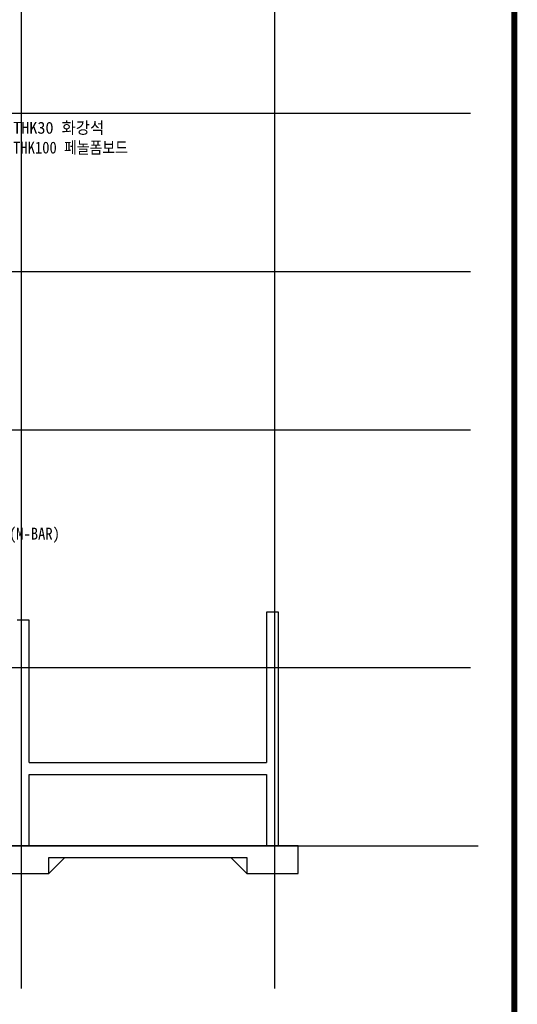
# Model space of a CAD drawing. Header units: millimetres. Extents: x 3445018 to 4174071, y -6064565 to -5122887.
# Tile 81 of 192: x 3714420 to 3726996, y -5460159 to -5435289. Entities that reach past the tile are written whole.
import ezdxf

# ---------------------------------------------------------------- set-up
doc = ezdxf.new("R2010")
doc.units = ezdxf.units.MM
doc.header["$MEASUREMENT"] = 0
doc.linetypes.add('CEN', pattern=[66, 60, -2, 2, -2])
for name, color, linetype in [('3', 3, 'CONTINUOUS'), ('A_GE_FORM', 7, 'CONTINUOUS'), ('CEN', 13, 'CEN'), ('HY', 8, 'CONTINUOUS'), ('WA1', 2, 'CONTINUOUS'), ('문자', 2, 'CONTINUOUS')]:
    doc.layers.add(name, color=color, linetype=linetype)
doc.styles.add('SDP-S', font='txt')

# ---------------------------------------------------------------- blocks, each defined once
blk = doc.blocks.new('sheet _서영')
at = {"layer": 'A_GE_FORM', "const_width": 1.5}
blk.add_lwpolyline([(-361868.49, -1059038.93), (-362670.49, -1059038.93), (-362670.49, -1058483.93), (-361868.49, -1058483.93)], close=True, dxfattribs=at)

msp = doc.modelspace()

# ---------------------------------------------------------------- linework, layer by layer
at = {"layer": 'CEN'}
for p, q in [((3714459.092, -5401351.886), (3714459.092, -5459758.902)), ((3720859.092, -5401351.886), (3720859.092, -5459758.902)), ((3681101.324, -5437651.886), (3725809.092, -5437651.886)), ((3681101.324, -5441651.886), (3725809.092, -5441651.886)), ((3681101.324, -5445651.886), (3725809.092, -5445651.886)), ((3681101.324, -5451651.886), (3725809.092, -5451651.886)), ((3681301.324, -5456151.886), (3726009.092, -5456151.886))]:
    msp.add_line(p, q, dxfattribs=at)
at = {"layer": 'HY', "ltscale": 1000}
for points in [[(3715559.092, -5456451.886), (3715159.092, -5456851.886)], [(3719759.092, -5456451.886), (3720159.092, -5456851.886)]]:
    msp.add_lwpolyline(points, dxfattribs=at)
at = {"layer": 'WA1', "ltscale": 1000}
for p, q in [((3714659.092, -5450451.886), (3714359.092, -5450451.886)), ((3714659.092, -5451951.886), (3714659.092, -5450451.886))]:
    msp.add_line(p, q, dxfattribs=at)
at = {"layer": 'WA1'}
for p, q in [((3714659.092, -5454051.886), (3720659.092, -5454051.886)), ((3714659.092, -5454351.886), (3720659.092, -5454351.886))]:
    msp.add_line(p, q, dxfattribs=at)
for points in [[(3695959.092, -5457051.886), (3703859.092, -5457051.886), (3703859.092, -5456451.886), (3707759.092, -5456451.886), (3707759.092, -5456851.886), (3711259.092, -5456851.886), (3711259.092, -5456451.886), (3713759.092, -5456451.886), (3713759.092, -5456851.886), (3715159.092, -5456851.886), (3715159.092, -5456451.886), (3720159.092, -5456451.886), (3720159.092, -5456851.886), (3721459.092, -5456851.886), (3721459.092, -5456151.886), (3720959.092, -5456151.886), (3720959.092, -5450251.886), (3720659.092, -5450251.886), (3720659.092, -5454051.886)], [(3714659.092, -5454051.886), (3714659.092, -5451951.886)], [(3714659.092, -5456151.886), (3714659.092, -5454351.886)], [(3720659.092, -5454351.886), (3720659.092, -5456151.886)], [(3720959.092, -5456151.886), (3685559.092, -5456151.886)]]:
    msp.add_lwpolyline(points, dxfattribs=at)
at = {"layer": 'WA1', "ltscale": 1000}
msp.add_lwpolyline([(3714659.092, -5456151.886), (3720659.092, -5456151.886)], dxfattribs=at)

# ---------------------------------------------------------------- block references
at = {"layer": '3', "xscale": 100, "yscale": 100, "zscale": 100, "rotation": 270}
msp.add_blockref('sheet _서영', (109575314.9, -41660492.378), dxfattribs=at)

# ---------------------------------------------------------------- texts
at = {"layer": '문자', "linetype": 'Continuous', "style": 'SDP-S'}
msp.add_text('THK30 화강석', height=300, dxfattribs=at).set_placement((3714255.123, -5438169.361))
at = {"layer": '문자', "linetype": 'Continuous', "style": 'SDP-S', "width": 0.9}
for s, p in [('THK100 페놀폼보드', (3714255.123, -5438669.361)), ('경량철골천장틀 (M-BAR)', (3711706.568, -5448420.902))]:
    msp.add_text(s, height=300, dxfattribs=at).set_placement(p)

doc.saveas('drawing.dxf')
